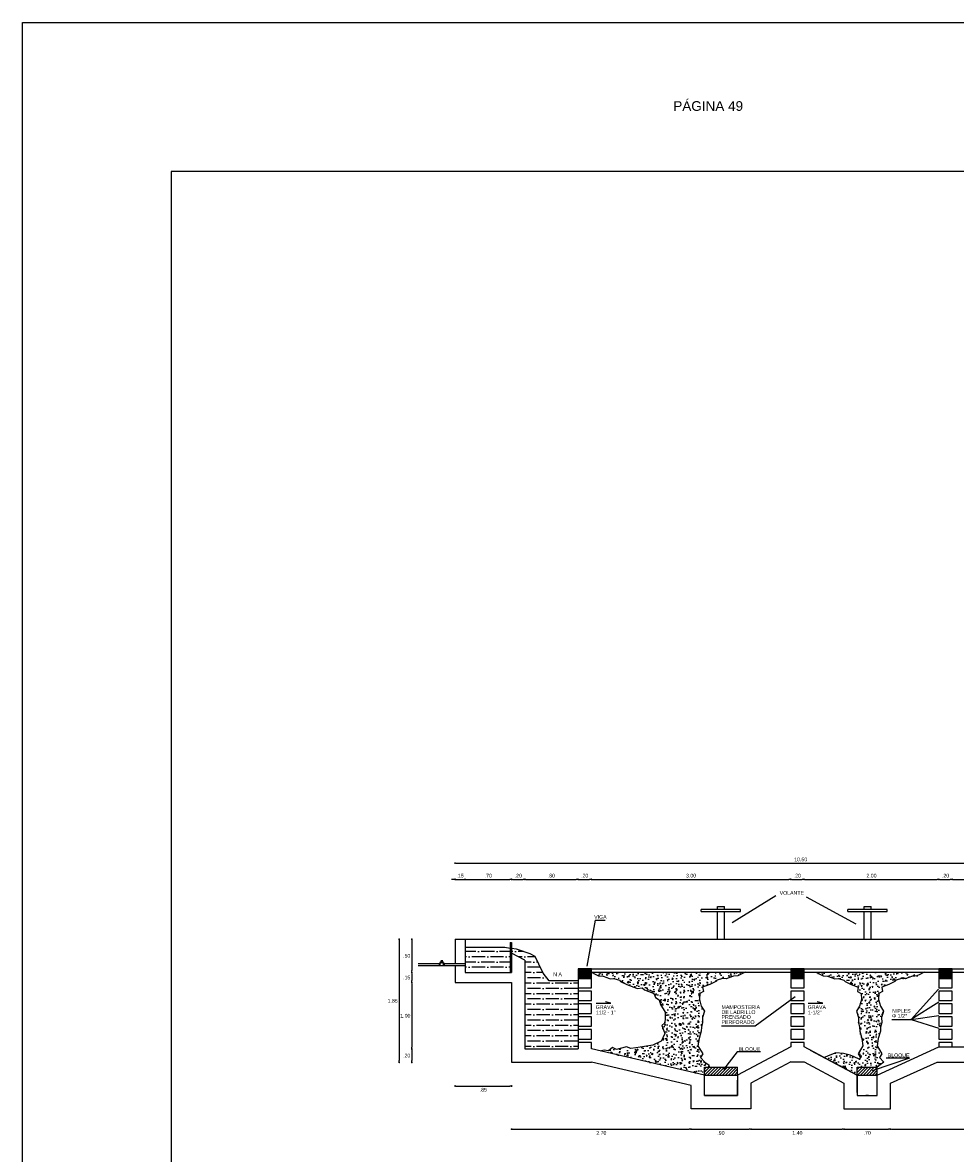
# Model space of a CAD drawing. Header units: metres. Extents: x 1959 to 4131, y 3282 to 4313.
# Tile 2 of 256: x 1959 to 1971, y 4295 to 4310. Entities that reach past the tile are written whole.
import ezdxf

# ---------------------------------------------------------------- set-up
doc = ezdxf.new("R2010")
doc.units = ezdxf.units.M
doc.layers.add('Dibujo', color=7, linetype='Continuous')
doc.styles.get("Standard").update_dxf_attribs({"font": 'arial.ttf'})
doc.dimstyles.new('gestion', dxfattribs={"dimscale": 0, "dimtxt": 0.025, "dimasz": 0.025, "dimexe": 0.02, "dimexo": 0.07, "dimgap": 0.01, "dimtad": 2, "dimtih": 1, "dimtoh": 1, "dimzin": 0, "dimdsep": 46, "dimtxsty": 'Standard', "dimblk": 'DOT', "dimcen": 0, "dimse1": 1, "dimse2": 1, "dimadec": 0, "dimazin": 0, "dimtm": 1e-09, "dimtfac": 1, "dimtix": 1, "dimtmove": 1, "dimatfit": 0, "dimldrblk": 'DOTSMALL', "dimfxl": 1, "dimtolj": 1, "dimtzin": 0, "dimarcsym": 2})
pattern_1 = [(180, (-2762.75587, -907.0028), (-0.1241906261, -0.07096607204), [0.1774151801, -0.035483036, 0, -0.035483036])]
pattern_2 = [(50, (-2762.75587, -907.0028), (0.1465957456, -0.0128254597), [0.0153286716, -0.1686153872]), (355, (-2762.75587, -907.0028), (-0.0283587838, 0.1537347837), [0.0122629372, -0.1348927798]), (100.4514447, (-2762.74365, -907.00387), (0.1182369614, 0.1409093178), [0.0130273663, -0.143301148]), (46.1842, (-2762.75587, -906.96193), (0.2181250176, -0.0338295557), [0.022993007, -0.252923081]), (96.6355576, (-2762.7377, -906.96475), (0.1910283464, 0.199092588), [0.0195410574, -0.214951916]), (351.184151, (-2762.75587, -906.96193), (0.1910283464, 0.199092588), [0.0183943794, -0.202338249]), (21, (-2762.73543, -906.97215), (0.1219972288, -0.0822881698), [0.0153286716, -0.1686153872]), (326, (-2762.73543, -906.97215), (0.049729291, 0.148207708), [0.0122629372, -0.1348923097]), (71.451445, (-2762.72526, -906.979), (0.1717265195, 0.065919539), [0.0130273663, -0.143300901]), (37.5, (-2762.75587, -907.002803), (0.00248525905, 0.06803760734), [0, -0.1332572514, 0, -0.1369361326, 0, -0.1354032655]), (7.5, (-2762.75587, -907.0028), (0.0537667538, 0.0806107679), [0, -0.0780740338, 0, -0.1301915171, 0, -0.0516065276]), (327.5, (-2762.801445, -907.002803), (0.1091036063, -0.00460966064), [0, -0.0510955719, 0, -0.1594181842, 0, -0.2115356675]), (317.5, (-2762.82188, -907.0028), (0.1191928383, 0.0204595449), [0, -0.0664242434, 0, -0.1058700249, 0, -0.1502209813])]
pattern_3 = [(45, (-2762.755868, -907.002803), (-0.010036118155, 0.010036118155), [])]

# ---------------------------------------------------------------- blocks, each defined once
blk = doc.blocks.new('_Dot')
at = {"color": 0, "linetype": 'ByBlock', "lineweight": -2}
blk.add_line((-0.5, 0), (-1, 0), dxfattribs=at)
at = {"color": 0, "linetype": 'ByBlock', "const_width": 0.5}
blk.add_lwpolyline([(-0.25, 0, 1), (0.25, 0, 1)], format="xyb", close=True, dxfattribs=at)
blk = doc.blocks.new('*D518')
at = {"color": 0, "lineweight": -2, "transparency": 16777216}
blk.add_line((1963.777, 4297.859), (1963.777, 4296.255), dxfattribs=at)
at = {"layer": 'Defpoints', "color": 0, "transparency": 16777216}
for p in [(1964.529, 4297.884), (1963.777, 4296.23), (1965.289, 4296.23)]:
    blk.add_point(p, dxfattribs=at)
at = {"color": 0, "lineweight": -2, "transparency": 16777216, "xscale": 0.025, "yscale": 0.025, "zscale": 0.025}
for p, rotation in [((1963.777, 4297.884), 90), ((1963.777, 4296.23), 270)]:
    blk.add_blockref('_Dot', p, dxfattribs=dict(at, rotation=rotation))
at = {"color": 0, "transparency": 16777216, "insert": (1963.689, 4297.057), "char_height": 0.05, "attachment_point": 5}
blk.add_mtext('\\A1;1.85', dxfattribs=at)
blk = doc.blocks.new('_DotSmall')
at = {"color": 0, "linetype": 'ByBlock', "const_width": 0.5}
blk.add_lwpolyline([(-0.0625, 0, 1), (0.0625, 0, 1)], format="xyb", close=True, dxfattribs=at)
blk = doc.blocks.new('*D369')
at = {"color": 0, "lineweight": -2, "transparency": 16777216}
for p, q in [((1964.504, 4298.689), (1964.479, 4298.689)), ((1964.529, 4298.689), (1964.663, 4298.689)), ((1964.688, 4298.689), (1964.713, 4298.689))]:
    blk.add_line(p, q, dxfattribs=at)
at = {"layer": 'Defpoints', "color": 0, "transparency": 16777216}
for p in [(1964.663, 4298.689), (1964.529, 4297.71), (1964.663, 4297.71)]:
    blk.add_point(p, dxfattribs=at)
at = {"color": 0, "lineweight": -2, "transparency": 16777216, "xscale": 0.025, "yscale": 0.025, "zscale": 0.025}
blk.add_blockref('_Dot', (1964.529, 4298.689), dxfattribs=at)
at = {"color": 0, "lineweight": -2, "transparency": 16777216, "xscale": 0.025, "yscale": 0.025, "zscale": 0.025, "rotation": 180}
blk.add_blockref('_Dot', (1964.663, 4298.689), dxfattribs=at)
at = {"color": 0, "transparency": 16777216, "insert": (1964.596, 4298.739), "char_height": 0.05, "attachment_point": 5}
blk.add_mtext('\\A1;.15', dxfattribs=at)
blk = doc.blocks.new('*D370')
at = {"color": 0, "lineweight": -2, "transparency": 16777216}
blk.add_line((1964.688, 4298.689), (1965.264, 4298.689), dxfattribs=at)
at = {"layer": 'Defpoints', "color": 0, "transparency": 16777216}
for p in [(1965.289, 4298.689), (1964.663, 4297.71), (1965.289, 4297.523)]:
    blk.add_point(p, dxfattribs=at)
at = {"color": 0, "lineweight": -2, "transparency": 16777216, "xscale": 0.025, "yscale": 0.025, "zscale": 0.025, "rotation": 180}
blk.add_blockref('_Dot', (1964.663, 4298.689), dxfattribs=at)
at = {"color": 0, "lineweight": -2, "transparency": 16777216, "xscale": 0.025, "yscale": 0.025, "zscale": 0.025}
blk.add_blockref('_Dot', (1965.289, 4298.689), dxfattribs=at)
at = {"color": 0, "transparency": 16777216, "insert": (1964.976, 4298.739), "char_height": 0.05, "attachment_point": 5}
blk.add_mtext('\\A1;.70', dxfattribs=at)
blk = doc.blocks.new('*D371')
at = {"color": 0, "lineweight": -2, "transparency": 16777216}
blk.add_line((1965.314, 4298.689), (1965.443, 4298.689), dxfattribs=at)
at = {"layer": 'Defpoints', "color": 0, "transparency": 16777216}
for p in [(1965.468, 4298.689), (1965.289, 4297.523), (1965.468, 4297.429)]:
    blk.add_point(p, dxfattribs=at)
at = {"color": 0, "lineweight": -2, "transparency": 16777216, "xscale": 0.025, "yscale": 0.025, "zscale": 0.025, "rotation": 180}
blk.add_blockref('_Dot', (1965.289, 4298.689), dxfattribs=at)
at = {"color": 0, "lineweight": -2, "transparency": 16777216, "xscale": 0.025, "yscale": 0.025, "zscale": 0.025}
blk.add_blockref('_Dot', (1965.468, 4298.689), dxfattribs=at)
at = {"color": 0, "transparency": 16777216, "insert": (1965.378, 4298.739), "char_height": 0.05, "attachment_point": 5}
blk.add_mtext('\\A1;.20', dxfattribs=at)
blk = doc.blocks.new('*D372')
at = {"color": 0, "lineweight": -2, "transparency": 16777216}
blk.add_line((1965.493, 4298.689), (1966.158, 4298.689), dxfattribs=at)
at = {"layer": 'Defpoints', "color": 0, "transparency": 16777216}
for p in [(1966.183, 4298.689), (1965.468, 4297.429), (1966.183, 4297.311)]:
    blk.add_point(p, dxfattribs=at)
at = {"color": 0, "lineweight": -2, "transparency": 16777216, "xscale": 0.025, "yscale": 0.025, "zscale": 0.025, "rotation": 180}
blk.add_blockref('_Dot', (1965.468, 4298.689), dxfattribs=at)
at = {"color": 0, "lineweight": -2, "transparency": 16777216, "xscale": 0.025, "yscale": 0.025, "zscale": 0.025}
blk.add_blockref('_Dot', (1966.183, 4298.689), dxfattribs=at)
at = {"color": 0, "transparency": 16777216, "insert": (1965.825, 4298.739), "char_height": 0.05, "attachment_point": 5}
blk.add_mtext('\\A1;.80', dxfattribs=at)
blk = doc.blocks.new('*D373')
at = {"color": 0, "lineweight": -2, "transparency": 16777216}
blk.add_line((1966.208, 4298.689), (1966.337, 4298.689), dxfattribs=at)
at = {"layer": 'Defpoints', "color": 0, "transparency": 16777216}
for p in [(1966.362, 4298.689), (1966.183, 4297.311), (1966.362, 4297.311)]:
    blk.add_point(p, dxfattribs=at)
at = {"color": 0, "lineweight": -2, "transparency": 16777216, "xscale": 0.025, "yscale": 0.025, "zscale": 0.025, "rotation": 180}
blk.add_blockref('_Dot', (1966.183, 4298.689), dxfattribs=at)
at = {"color": 0, "lineweight": -2, "transparency": 16777216, "xscale": 0.025, "yscale": 0.025, "zscale": 0.025}
blk.add_blockref('_Dot', (1966.362, 4298.689), dxfattribs=at)
at = {"color": 0, "transparency": 16777216, "insert": (1966.272, 4298.739), "char_height": 0.05, "attachment_point": 5}
blk.add_mtext('\\A1;.20', dxfattribs=at)
blk = doc.blocks.new('*D374')
at = {"color": 0, "lineweight": -2, "transparency": 16777216}
blk.add_line((1966.387, 4298.689), (1969.019, 4298.689), dxfattribs=at)
at = {"layer": 'Defpoints', "color": 0, "transparency": 16777216}
for p in [(1969.044, 4298.689), (1966.362, 4297.311), (1969.044, 4297.311)]:
    blk.add_point(p, dxfattribs=at)
at = {"color": 0, "lineweight": -2, "transparency": 16777216, "xscale": 0.025, "yscale": 0.025, "zscale": 0.025, "rotation": 180}
blk.add_blockref('_Dot', (1966.362, 4298.689), dxfattribs=at)
at = {"color": 0, "lineweight": -2, "transparency": 16777216, "xscale": 0.025, "yscale": 0.025, "zscale": 0.025}
blk.add_blockref('_Dot', (1969.044, 4298.689), dxfattribs=at)
at = {"color": 0, "transparency": 16777216, "insert": (1967.703, 4298.739), "char_height": 0.05, "attachment_point": 5}
blk.add_mtext('\\A1;3.00', dxfattribs=at)
blk = doc.blocks.new('*D375')
at = {"color": 0, "lineweight": -2, "transparency": 16777216}
blk.add_line((1969.069, 4298.689), (1969.198, 4298.689), dxfattribs=at)
at = {"layer": 'Defpoints', "color": 0, "transparency": 16777216}
for p in [(1969.223, 4298.689), (1969.044, 4297.311), (1969.223, 4297.311)]:
    blk.add_point(p, dxfattribs=at)
at = {"color": 0, "lineweight": -2, "transparency": 16777216, "xscale": 0.025, "yscale": 0.025, "zscale": 0.025, "rotation": 180}
blk.add_blockref('_Dot', (1969.044, 4298.689), dxfattribs=at)
at = {"color": 0, "lineweight": -2, "transparency": 16777216, "xscale": 0.025, "yscale": 0.025, "zscale": 0.025}
blk.add_blockref('_Dot', (1969.223, 4298.689), dxfattribs=at)
at = {"color": 0, "transparency": 16777216, "insert": (1969.133, 4298.739), "char_height": 0.05, "attachment_point": 5}
blk.add_mtext('\\A1;.20', dxfattribs=at)
blk = doc.blocks.new('*D376')
at = {"color": 0, "lineweight": -2, "transparency": 16777216}
blk.add_line((1969.248, 4298.689), (1971.011, 4298.689), dxfattribs=at)
at = {"layer": 'Defpoints', "color": 0, "transparency": 16777216}
for p in [(1971.036, 4298.689), (1969.223, 4297.311), (1971.036, 4297.311)]:
    blk.add_point(p, dxfattribs=at)
at = {"color": 0, "lineweight": -2, "transparency": 16777216, "xscale": 0.025, "yscale": 0.025, "zscale": 0.025, "rotation": 180}
blk.add_blockref('_Dot', (1969.223, 4298.689), dxfattribs=at)
at = {"color": 0, "lineweight": -2, "transparency": 16777216, "xscale": 0.025, "yscale": 0.025, "zscale": 0.025}
blk.add_blockref('_Dot', (1971.036, 4298.689), dxfattribs=at)
at = {"color": 0, "transparency": 16777216, "insert": (1970.13, 4298.739), "char_height": 0.05, "attachment_point": 5}
blk.add_mtext('\\A1;2.00', dxfattribs=at)
blk = doc.blocks.new('*D377')
at = {"color": 0, "lineweight": -2, "transparency": 16777216}
blk.add_line((1971.061, 4298.689), (1971.19, 4298.689), dxfattribs=at)
at = {"layer": 'Defpoints', "color": 0, "transparency": 16777216}
for p in [(1971.215, 4298.689), (1971.036, 4297.311), (1971.215, 4297.311)]:
    blk.add_point(p, dxfattribs=at)
at = {"color": 0, "lineweight": -2, "transparency": 16777216, "xscale": 0.025, "yscale": 0.025, "zscale": 0.025, "rotation": 180}
blk.add_blockref('_Dot', (1971.036, 4298.689), dxfattribs=at)
at = {"color": 0, "lineweight": -2, "transparency": 16777216, "xscale": 0.025, "yscale": 0.025, "zscale": 0.025}
blk.add_blockref('_Dot', (1971.215, 4298.689), dxfattribs=at)
at = {"color": 0, "transparency": 16777216, "insert": (1971.126, 4298.739), "char_height": 0.05, "attachment_point": 5}
blk.add_mtext('\\A1;.20', dxfattribs=at)
blk = doc.blocks.new('*D378')
at = {"color": 0, "lineweight": -2, "transparency": 16777216}
blk.add_line((1971.24, 4298.689), (1972.059, 4298.689), dxfattribs=at)
at = {"layer": 'Defpoints', "color": 0, "transparency": 16777216}
for p in [(1972.084, 4298.689), (1971.215, 4297.311), (1972.084, 4297.311)]:
    blk.add_point(p, dxfattribs=at)
at = {"color": 0, "lineweight": -2, "transparency": 16777216, "xscale": 0.025, "yscale": 0.025, "zscale": 0.025, "rotation": 180}
blk.add_blockref('_Dot', (1971.215, 4298.689), dxfattribs=at)
at = {"color": 0, "lineweight": -2, "transparency": 16777216, "xscale": 0.025, "yscale": 0.025, "zscale": 0.025}
blk.add_blockref('_Dot', (1972.084, 4298.689), dxfattribs=at)
at = {"color": 0, "transparency": 16777216, "insert": (1971.649, 4298.739), "char_height": 0.05, "attachment_point": 5}
blk.add_mtext('\\A1;1.00', dxfattribs=at)
blk = doc.blocks.new('*D520')
at = {"color": 0, "lineweight": -2, "transparency": 16777216}
blk.add_line((1963.947, 4297.859), (1963.947, 4297.462), dxfattribs=at)
at = {"layer": 'Defpoints', "color": 0, "transparency": 16777216}
for p in [(1964.529, 4297.884), (1963.947, 4297.437), (1964.663, 4297.437)]:
    blk.add_point(p, dxfattribs=at)
at = {"color": 0, "lineweight": -2, "transparency": 16777216, "xscale": 0.025, "yscale": 0.025, "zscale": 0.025}
for p, rotation in [((1963.947, 4297.884), 90), ((1963.947, 4297.437), 270)]:
    blk.add_blockref('_Dot', p, dxfattribs=dict(at, rotation=rotation))
at = {"color": 0, "transparency": 16777216, "insert": (1963.878, 4297.661), "char_height": 0.05, "attachment_point": 5}
blk.add_mtext('\\A1;.50', dxfattribs=at)
blk = doc.blocks.new('*D521')
at = {"color": 0, "lineweight": -2, "transparency": 16777216}
blk.add_line((1963.947, 4297.412), (1963.947, 4297.328), dxfattribs=at)
at = {"layer": 'Defpoints', "color": 0, "transparency": 16777216}
for p in [(1964.663, 4297.437), (1963.947, 4297.303), (1964.529, 4297.303)]:
    blk.add_point(p, dxfattribs=at)
at = {"color": 0, "lineweight": -2, "transparency": 16777216, "xscale": 0.025, "yscale": 0.025, "zscale": 0.025}
for p, rotation in [((1963.947, 4297.437), 90), ((1963.947, 4297.303), 270)]:
    blk.add_blockref('_Dot', p, dxfattribs=dict(at, rotation=rotation))
at = {"color": 0, "transparency": 16777216, "insert": (1963.878, 4297.37), "char_height": 0.05, "attachment_point": 5}
blk.add_mtext('\\A1;.15', dxfattribs=at)
blk = doc.blocks.new('*D522')
at = {"color": 0, "lineweight": -2, "transparency": 16777216}
blk.add_line((1963.947, 4297.278), (1963.947, 4296.434), dxfattribs=at)
at = {"layer": 'Defpoints', "color": 0, "transparency": 16777216}
for p in [(1964.529, 4297.303), (1963.947, 4296.409), (1965.468, 4296.409)]:
    blk.add_point(p, dxfattribs=at)
at = {"color": 0, "lineweight": -2, "transparency": 16777216, "xscale": 0.025, "yscale": 0.025, "zscale": 0.025}
for p, rotation in [((1963.947, 4297.303), 90), ((1963.947, 4296.409), 270)]:
    blk.add_blockref('_Dot', p, dxfattribs=dict(at, rotation=rotation))
at = {"color": 0, "transparency": 16777216, "insert": (1963.86, 4296.856), "char_height": 0.05, "attachment_point": 5}
blk.add_mtext('\\A1;1.00', dxfattribs=at)
blk = doc.blocks.new('*D523')
at = {"color": 0, "lineweight": -2, "transparency": 16777216}
blk.add_line((1963.947, 4296.384), (1963.947, 4296.255), dxfattribs=at)
at = {"layer": 'Defpoints', "color": 0, "transparency": 16777216}
for p in [(1965.468, 4296.409), (1963.947, 4296.23), (1965.289, 4296.23)]:
    blk.add_point(p, dxfattribs=at)
at = {"color": 0, "lineweight": -2, "transparency": 16777216, "xscale": 0.025, "yscale": 0.025, "zscale": 0.025}
for p, rotation in [((1963.947, 4296.409), 90), ((1963.947, 4296.23), 270)]:
    blk.add_blockref('_Dot', p, dxfattribs=dict(at, rotation=rotation))
at = {"color": 0, "transparency": 16777216, "insert": (1963.878, 4296.32), "char_height": 0.05, "attachment_point": 5}
blk.add_mtext('\\A1;.20', dxfattribs=at)
blk = doc.blocks.new('*D524')
at = {"color": 0, "lineweight": -2, "transparency": 16777216}
blk.add_line((1964.554, 4295.911), (1965.264, 4295.911), dxfattribs=at)
at = {"layer": 'Defpoints', "color": 0, "transparency": 16777216}
for p in [(1964.529, 4297.303), (1965.289, 4296.23), (1965.289, 4295.911)]:
    blk.add_point(p, dxfattribs=at)
at = {"color": 0, "lineweight": -2, "transparency": 16777216, "xscale": 0.025, "yscale": 0.025, "zscale": 0.025, "rotation": 180}
blk.add_blockref('_Dot', (1964.529, 4295.911), dxfattribs=at)
at = {"color": 0, "lineweight": -2, "transparency": 16777216, "xscale": 0.025, "yscale": 0.025, "zscale": 0.025}
blk.add_blockref('_Dot', (1965.289, 4295.911), dxfattribs=at)
at = {"color": 0, "transparency": 16777216, "insert": (1964.909, 4295.861), "char_height": 0.05, "attachment_point": 5}
blk.add_mtext('\\A1;.85', dxfattribs=at)
blk = doc.blocks.new('*D384')
at = {"color": 0, "lineweight": -2, "transparency": 16777216}
blk.add_line((1965.314, 4295.331), (1967.678, 4295.331), dxfattribs=at)
at = {"layer": 'Defpoints', "color": 0, "transparency": 16777216}
for p in [(1965.289, 4296.395), (1967.703, 4295.769), (1967.703, 4295.331)]:
    blk.add_point(p, dxfattribs=at)
at = {"color": 0, "lineweight": -2, "transparency": 16777216, "xscale": 0.025, "yscale": 0.025, "zscale": 0.025, "rotation": 180}
blk.add_blockref('_Dot', (1965.289, 4295.331), dxfattribs=at)
at = {"color": 0, "lineweight": -2, "transparency": 16777216, "xscale": 0.025, "yscale": 0.025, "zscale": 0.025}
blk.add_blockref('_Dot', (1967.703, 4295.331), dxfattribs=at)
at = {"color": 0, "transparency": 16777216, "insert": (1966.496, 4295.28), "char_height": 0.05, "attachment_point": 5}
blk.add_mtext('\\A1;2.70', dxfattribs=at)
blk = doc.blocks.new('*D385')
at = {"color": 0, "lineweight": -2, "transparency": 16777216}
blk.add_line((1967.728, 4295.331), (1968.483, 4295.331), dxfattribs=at)
at = {"layer": 'Defpoints', "color": 0, "transparency": 16777216}
for p in [(1967.703, 4295.769), (1968.508, 4295.769), (1968.508, 4295.331)]:
    blk.add_point(p, dxfattribs=at)
at = {"color": 0, "lineweight": -2, "transparency": 16777216, "xscale": 0.025, "yscale": 0.025, "zscale": 0.025, "rotation": 180}
blk.add_blockref('_Dot', (1967.703, 4295.331), dxfattribs=at)
at = {"color": 0, "lineweight": -2, "transparency": 16777216, "xscale": 0.025, "yscale": 0.025, "zscale": 0.025}
blk.add_blockref('_Dot', (1968.508, 4295.331), dxfattribs=at)
at = {"color": 0, "transparency": 16777216, "insert": (1968.105, 4295.28), "char_height": 0.05, "attachment_point": 5}
blk.add_mtext('\\A1;.90', dxfattribs=at)
blk = doc.blocks.new('*D386')
at = {"color": 0, "lineweight": -2, "transparency": 16777216}
blk.add_line((1968.533, 4295.331), (1969.734, 4295.331), dxfattribs=at)
at = {"layer": 'Defpoints', "color": 0, "transparency": 16777216}
for p in [(1968.508, 4295.769), (1969.759, 4295.769), (1969.759, 4295.331)]:
    blk.add_point(p, dxfattribs=at)
at = {"color": 0, "lineweight": -2, "transparency": 16777216, "xscale": 0.025, "yscale": 0.025, "zscale": 0.025, "rotation": 180}
blk.add_blockref('_Dot', (1968.508, 4295.331), dxfattribs=at)
at = {"color": 0, "lineweight": -2, "transparency": 16777216, "xscale": 0.025, "yscale": 0.025, "zscale": 0.025}
blk.add_blockref('_Dot', (1969.759, 4295.331), dxfattribs=at)
at = {"color": 0, "transparency": 16777216, "insert": (1969.133, 4295.28), "char_height": 0.05, "attachment_point": 5}
blk.add_mtext('\\A1;1.40', dxfattribs=at)
blk = doc.blocks.new('*D387')
at = {"color": 0, "lineweight": -2, "transparency": 16777216}
blk.add_line((1969.784, 4295.331), (1970.36, 4295.331), dxfattribs=at)
at = {"layer": 'Defpoints', "color": 0, "transparency": 16777216}
for p in [(1969.759, 4295.769), (1970.385, 4295.769), (1970.385, 4295.331)]:
    blk.add_point(p, dxfattribs=at)
at = {"color": 0, "lineweight": -2, "transparency": 16777216, "xscale": 0.025, "yscale": 0.025, "zscale": 0.025, "rotation": 180}
blk.add_blockref('_Dot', (1969.759, 4295.331), dxfattribs=at)
at = {"color": 0, "lineweight": -2, "transparency": 16777216, "xscale": 0.025, "yscale": 0.025, "zscale": 0.025}
blk.add_blockref('_Dot', (1970.385, 4295.331), dxfattribs=at)
at = {"color": 0, "transparency": 16777216, "insert": (1970.072, 4295.28), "char_height": 0.05, "attachment_point": 5}
blk.add_mtext('\\A1;.70', dxfattribs=at)
blk = doc.blocks.new('*D388')
at = {"color": 0, "lineweight": -2, "transparency": 16777216}
blk.add_line((1970.41, 4295.331), (1973.042, 4295.331), dxfattribs=at)
at = {"layer": 'Defpoints', "color": 0, "transparency": 16777216}
for p in [(1973.067, 4296.395), (1970.385, 4295.769), (1973.067, 4295.331)]:
    blk.add_point(p, dxfattribs=at)
at = {"color": 0, "lineweight": -2, "transparency": 16777216, "xscale": 0.025, "yscale": 0.025, "zscale": 0.025, "rotation": 180}
blk.add_blockref('_Dot', (1970.385, 4295.331), dxfattribs=at)
at = {"color": 0, "lineweight": -2, "transparency": 16777216, "xscale": 0.025, "yscale": 0.025, "zscale": 0.025}
blk.add_blockref('_Dot', (1973.067, 4295.331), dxfattribs=at)
at = {"color": 0, "transparency": 16777216, "insert": (1971.726, 4295.28), "char_height": 0.05, "attachment_point": 5}
blk.add_mtext('\\A1;3.00', dxfattribs=at)
blk = doc.blocks.new('*D390')
at = {"color": 0, "lineweight": -2, "transparency": 16777216}
blk.add_line((1964.554, 4298.907), (1973.802, 4298.907), dxfattribs=at)
at = {"layer": 'Defpoints', "color": 0, "transparency": 16777216}
for p in [(1973.827, 4298.907), (1964.529, 4297.71), (1973.827, 4297.71)]:
    blk.add_point(p, dxfattribs=at)
at = {"color": 0, "lineweight": -2, "transparency": 16777216, "xscale": 0.025, "yscale": 0.025, "zscale": 0.025, "rotation": 180}
blk.add_blockref('_Dot', (1964.529, 4298.907), dxfattribs=at)
at = {"color": 0, "lineweight": -2, "transparency": 16777216, "xscale": 0.025, "yscale": 0.025, "zscale": 0.025}
blk.add_blockref('_Dot', (1973.827, 4298.907), dxfattribs=at)
at = {"color": 0, "transparency": 16777216, "insert": (1969.178, 4298.957), "char_height": 0.05, "attachment_point": 5}
blk.add_mtext('\\A1;10.50', dxfattribs=at)

msp = doc.modelspace()

# ---------------------------------------------------------------- hatches: boundary and pattern name
at = {"transparency": 33554641}
h = msp.add_hatch(dxfattribs=at)
h.set_pattern_fill('ANSI36', color=256, scale=0.022352, angle=135)
h.set_pattern_definition(pattern_1)
h.paths.add_polyline_path([(1964.663, 4297.772), (1964.663, 4297.437), (1965.271, 4297.437), (1965.271, 4297.762), (1965.2, 4297.772)])
h = msp.add_hatch(dxfattribs=at)
h.set_pattern_fill('ANSI36', color=256, scale=0.022352, angle=135)
h.set_pattern_definition(pattern_1)
h.paths.add_polyline_path([(1965.468, 4296.409), (1966.183, 4296.409), (1966.183, 4297.327), (1965.871, 4297.327), (1965.795, 4297.327), (1965.712, 4297.427), (1965.654, 4297.549), (1965.606, 4297.652), (1965.54, 4297.689), (1965.356, 4297.751), (1965.289, 4297.76), (1965.289, 4297.698), (1965.468, 4297.603), (1965.468, 4297.437)])
h = msp.add_hatch()
h.set_pattern_fill('ANSI31', color=256, scale=44.703038, angle=135)
h.set_pattern_definition([(180, (-2556.87, -819.41), (-5e-14, -141.932), [])])
h.paths.add_polyline_path([(1964.352, 4297.593), (1964.348, 4297.593), (1964.348, 4297.582), (1964.352, 4297.582)])
h.paths.add_polyline_path([(1964.352, 4297.596), (1964.348, 4297.596), (1964.348, 4297.595), (1964.352, 4297.595)])
at = {"transparency": 33554661}
h = msp.add_hatch(dxfattribs=at)
h.set_pattern_fill('ANSI31', color=256, scale=0.00447)
h.set_pattern_definition(pattern_3)
h.paths.add_polyline_path([(1966.183, 4297.358), (1966.362, 4297.358), (1966.362, 4297.486), (1966.183, 4297.486)])
at = {"transparency": 33554607}
h = msp.add_hatch(dxfattribs=at)
h.set_pattern_fill('AR-CONC', color=256, scale=0.000804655)
h.set_pattern_definition(pattern_2)
h.paths.add_polyline_path([(1967.354, 4296.905), (1967.354, 4296.822), (1967.352, 4296.762), (1967.308, 4296.724), (1967.352, 4296.616), (1967.322, 4296.557), (1967.3, 4296.514), (1967.187, 4296.46), (1967.076, 4296.443), (1966.958, 4296.426), (1966.891, 4296.416), (1966.835, 4296.437), (1966.751, 4296.417), (1966.698, 4296.404), (1966.645, 4296.431), (1966.593, 4296.385), (1966.535, 4296.392), (1966.482, 4296.381), (1967.882, 4296.059), (1967.882, 4296.164), (1967.945, 4296.164), (1967.943, 4296.196), (1967.888, 4296.231), (1967.828, 4296.294), (1967.86, 4296.342), (1967.796, 4296.451), (1967.811, 4296.548), (1967.84, 4296.647), (1967.843, 4296.704), (1967.858, 4296.764), (1967.855, 4296.834), (1967.884, 4296.917), (1967.841, 4296.986), (1967.815, 4297.072), (1967.82, 4297.153), (1967.87, 4297.184), (1967.859, 4297.24), (1967.954, 4297.278), (1968.036, 4297.318), (1968.052, 4297.332), (1968.126, 4297.355), (1968.176, 4297.354), (1968.224, 4297.371), (1968.273, 4297.388), (1968.332, 4297.391), (1968.37, 4297.411), (1968.43, 4297.441), (1966.362, 4297.441), (1966.422, 4297.411), (1966.46, 4297.391), (1966.519, 4297.388), (1966.568, 4297.371), (1966.616, 4297.354), (1966.666, 4297.355), (1966.74, 4297.332), (1966.756, 4297.318), (1966.838, 4297.278), (1966.933, 4297.24), (1966.978, 4297.222), (1967.044, 4297.232), (1967.078, 4297.203), (1967.123, 4297.186), (1967.17, 4297.169), (1967.204, 4297.156), (1967.223, 4297.099), (1967.276, 4297.068), (1967.292, 4297.008)])
at = {"transparency": 33554661}
h = msp.add_hatch(dxfattribs=at)
h.set_pattern_fill('ANSI31', color=256, scale=0.00447)
h.set_pattern_definition(pattern_3)
h.paths.add_polyline_path([(1969.223, 4297.358), (1969.223, 4297.486), (1969.044, 4297.486), (1969.044, 4297.358)])
h.paths.add_polyline_path([(1971.036, 4297.486), (1971.036, 4297.358), (1971.215, 4297.358), (1971.215, 4297.486)])
at = {"transparency": 33554607}
h = msp.add_hatch(dxfattribs=at)
h.set_pattern_fill('AR-CONC', color=256, scale=0.000804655)
h.set_pattern_definition(pattern_2)
h.paths.add_polyline_path([(1970.264, 4296.834), (1970.293, 4296.917), (1970.25, 4296.986), (1970.224, 4297.072), (1970.229, 4297.153), (1970.279, 4297.184), (1970.268, 4297.24), (1970.363, 4297.278), (1970.445, 4297.318), (1970.461, 4297.332), (1970.535, 4297.355), (1970.585, 4297.354), (1970.633, 4297.371), (1970.682, 4297.388), (1970.741, 4297.391), (1970.779, 4297.411), (1970.839, 4297.441), (1969.381, 4297.441), (1969.479, 4297.391), (1969.539, 4297.388), (1969.587, 4297.371), (1969.636, 4297.354), (1969.685, 4297.355), (1969.76, 4297.332), (1969.775, 4297.318), (1969.857, 4297.278), (1969.952, 4297.24), (1969.941, 4297.184), (1969.991, 4297.153), (1969.996, 4297.072), (1969.97, 4296.986), (1969.927, 4296.917), (1969.956, 4296.834), (1969.953, 4296.764), (1969.968, 4296.704), (1969.972, 4296.647), (1970, 4296.548), (1970.015, 4296.451), (1969.951, 4296.342), (1969.983, 4296.294), (1969.962, 4296.274), (1969.896, 4296.303), (1969.844, 4296.327), (1969.754, 4296.347), (1969.648, 4296.358), (1969.547, 4296.315), (1969.496, 4296.293), (1969.938, 4296.059), (1969.938, 4296.164), (1970.206, 4296.164), (1970.247, 4296.196), (1970.297, 4296.231), (1970.237, 4296.294), (1970.269, 4296.342), (1970.205, 4296.451), (1970.22, 4296.548), (1970.249, 4296.647), (1970.252, 4296.704), (1970.267, 4296.764)])
at = {"transparency": 33554651}
h = msp.add_hatch(dxfattribs=at)
h.set_pattern_fill('ANSI31', color=256, scale=0.008941)
h.set_pattern_definition([(45, (-2762.755868, -907.002803), (-0.02007223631, 0.02007223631), [])])
h.paths.add_polyline_path([(1967.882, 4296.164), (1967.882, 4296.059), (1968.329, 4296.059), (1968.329, 4296.164)])
h = msp.add_hatch(dxfattribs=at)
h.set_pattern_fill('ANSI31', color=256, scale=0.008941)
h.set_pattern_definition([(45, (-2760.699528, -907.002803), (-0.02007223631, 0.02007223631), [])])
h.paths.add_polyline_path([(1970.206, 4296.164), (1969.938, 4296.164), (1969.938, 4296.059), (1970.206, 4296.059)])

# ---------------------------------------------------------------- linework, layer by layer
for p, q in [((1968.844, 4298.466), (1968.255, 4298.104)), ((1969.252, 4298.456), (1969.917, 4298.09)), ((1968.37, 4298.286), (1967.841, 4298.286)), ((1967.841, 4298.258), (1967.841, 4298.286)), ((1967.841, 4298.258), (1968.37, 4298.258)), ((1968.059, 4298.286), (1968.059, 4298.326)), ((1968.059, 4298.326), (1968.152, 4298.326)), ((1968.059, 4297.884), (1968.059, 4298.258)), ((1968.152, 4298.286), (1968.152, 4298.326)), ((1968.152, 4297.884), (1968.152, 4298.258)), ((1968.37, 4298.258), (1968.37, 4298.286)), ((1970.342, 4298.286), (1969.813, 4298.286)), ((1969.813, 4298.258), (1969.813, 4298.286)), ((1969.813, 4298.258), (1970.342, 4298.258)), ((1970.031, 4298.286), (1970.031, 4298.326)), ((1970.031, 4298.326), (1970.124, 4298.326)), ((1970.031, 4297.884), (1970.031, 4298.258)), ((1970.124, 4298.286), (1970.124, 4298.326)), ((1970.124, 4297.884), (1970.124, 4298.258)), ((1970.342, 4298.258), (1970.342, 4298.286)), ((1966.412, 4298.141), (1966.3, 4297.524)), ((1966.412, 4298.141), (1966.549, 4298.141)), ((1964.529, 4297.884), (1964.529, 4297.558)), ((1964.529, 4297.884), (1972.978, 4297.884)), ((1964.663, 4297.884), (1964.663, 4297.437)), ((1965.271, 4297.839), (1965.271, 4297.437)), ((1965.271, 4297.839), (1965.289, 4297.839)), ((1965.289, 4297.839), (1965.289, 4297.437)), ((1965.2, 4297.772), (1964.663, 4297.772)), ((1965.271, 4297.762), (1965.2, 4297.772)), ((1965.356, 4297.751), (1965.289, 4297.76)), ((1965.468, 4297.603), (1965.289, 4297.698)), ((1965.54, 4297.689), (1965.356, 4297.751)), ((1965.606, 4297.652), (1965.54, 4297.689)), ((1965.654, 4297.549), (1965.606, 4297.652)), ((1964.033, 4297.558), (1964.319, 4297.558)), ((1964.033, 4297.53), (1964.319, 4297.53)), ((1964.319, 4297.526), (1964.319, 4297.562)), ((1964.327, 4297.562), (1964.319, 4297.562)), ((1964.327, 4297.526), (1964.319, 4297.526)), ((1964.327, 4297.526), (1964.327, 4297.562)), ((1964.327, 4297.562), (1964.327, 4297.559)), ((1964.327, 4297.559), (1964.334, 4297.559)), ((1964.373, 4297.528), (1964.327, 4297.528)), ((1964.332, 4297.573), (1964.332, 4297.582)), ((1964.368, 4297.582), (1964.332, 4297.582)), ((1964.332, 4297.573), (1964.368, 4297.573)), ((1964.334, 4297.573), (1964.334, 4297.559)), ((1964.366, 4297.595), (1964.335, 4297.595)), ((1964.335, 4297.593), (1964.335, 4297.595)), ((1964.335, 4297.593), (1964.366, 4297.593)), ((1964.348, 4297.595), (1964.348, 4297.596)), ((1964.348, 4297.596), (1964.352, 4297.596)), ((1964.348, 4297.582), (1964.348, 4297.593)), ((1964.352, 4297.595), (1964.352, 4297.596)), ((1964.352, 4297.582), (1964.352, 4297.593)), ((1964.366, 4297.593), (1964.366, 4297.595)), ((1964.366, 4297.573), (1964.366, 4297.559)), ((1964.373, 4297.559), (1964.366, 4297.559)), ((1964.368, 4297.573), (1964.368, 4297.582)), ((1964.373, 4297.526), (1964.373, 4297.562)), ((1964.382, 4297.562), (1964.373, 4297.562)), ((1964.382, 4297.526), (1964.373, 4297.526)), ((1964.382, 4297.526), (1964.382, 4297.562)), ((1964.382, 4297.558), (1964.663, 4297.558)), ((1964.382, 4297.557), (1964.382, 4297.53)), ((1964.382, 4297.53), (1964.663, 4297.53)), ((1964.529, 4297.53), (1964.529, 4297.303)), ((1965.468, 4297.603), (1965.468, 4297.437)), ((1965.712, 4297.427), (1965.654, 4297.549)), ((1964.663, 4297.437), (1965.289, 4297.437)), ((1965.468, 4297.437), (1965.468, 4296.409)), ((1965.795, 4297.327), (1965.712, 4297.427)), ((1966.362, 4297.486), (1972.084, 4297.486)), ((1966.362, 4297.441), (1969.044, 4297.441)), ((1966.362, 4297.441), (1966.422, 4297.411)), ((1966.422, 4297.411), (1966.46, 4297.391)), ((1966.46, 4297.391), (1966.519, 4297.388)), ((1966.519, 4297.388), (1966.568, 4297.371)), ((1966.568, 4297.371), (1966.616, 4297.354)), ((1966.616, 4297.354), (1966.666, 4297.355)), ((1966.666, 4297.355), (1966.74, 4297.332)), ((1968.126, 4297.355), (1968.052, 4297.332)), ((1968.176, 4297.354), (1968.126, 4297.355)), ((1968.224, 4297.371), (1968.176, 4297.354)), ((1968.273, 4297.388), (1968.224, 4297.371)), ((1968.332, 4297.391), (1968.273, 4297.388)), ((1968.37, 4297.411), (1968.332, 4297.391)), ((1968.43, 4297.441), (1968.37, 4297.411)), ((1969.223, 4297.441), (1971.036, 4297.441)), ((1969.381, 4297.441), (1969.479, 4297.391)), ((1969.479, 4297.391), (1969.539, 4297.388)), ((1969.539, 4297.388), (1969.587, 4297.371)), ((1969.587, 4297.371), (1969.636, 4297.354)), ((1969.636, 4297.354), (1969.685, 4297.355)), ((1969.685, 4297.355), (1969.76, 4297.332)), ((1970.535, 4297.355), (1970.461, 4297.332)), ((1970.585, 4297.354), (1970.535, 4297.355)), ((1970.633, 4297.371), (1970.585, 4297.354)), ((1970.682, 4297.388), (1970.633, 4297.371)), ((1970.741, 4297.391), (1970.682, 4297.388)), ((1970.779, 4297.411), (1970.741, 4297.391)), ((1970.839, 4297.441), (1970.779, 4297.411)), ((1971.215, 4297.441), (1972.084, 4297.441)), ((1964.529, 4297.303), (1965.289, 4297.303)), ((1965.289, 4297.303), (1965.289, 4296.23)), ((1965.871, 4297.327), (1965.795, 4297.327)), ((1966.183, 4297.327), (1965.871, 4297.327)), ((1966.183, 4297.327), (1966.183, 4296.409)), ((1966.74, 4297.332), (1966.756, 4297.318)), ((1966.756, 4297.318), (1966.838, 4297.278)), ((1966.838, 4297.278), (1966.933, 4297.24)), ((1966.933, 4297.24), (1966.978, 4297.222)), ((1966.978, 4297.222), (1967.044, 4297.232)), ((1967.044, 4297.232), (1967.078, 4297.203)), ((1967.078, 4297.203), (1967.123, 4297.186)), ((1967.954, 4297.278), (1967.859, 4297.24)), ((1967.859, 4297.24), (1967.87, 4297.184)), ((1968.036, 4297.318), (1967.954, 4297.278)), ((1968.052, 4297.332), (1968.036, 4297.318)), ((1969.76, 4297.332), (1969.775, 4297.318)), ((1969.775, 4297.318), (1969.857, 4297.278)), ((1969.857, 4297.278), (1969.952, 4297.24)), ((1969.952, 4297.24), (1969.941, 4297.184)), ((1970.363, 4297.278), (1970.268, 4297.24)), ((1970.268, 4297.24), (1970.279, 4297.184)), ((1970.445, 4297.318), (1970.363, 4297.278)), ((1970.461, 4297.332), (1970.445, 4297.318)), ((1970.663, 4296.806), (1971.033, 4297.212)), ((1966.625, 4297.025), (1966.55, 4297.045)), ((1967.123, 4297.186), (1967.17, 4297.169)), ((1967.17, 4297.169), (1967.204, 4297.156)), ((1967.204, 4297.156), (1967.223, 4297.099)), ((1967.223, 4297.099), (1967.276, 4297.068)), ((1967.276, 4297.068), (1967.292, 4297.008)), ((1967.82, 4297.153), (1967.815, 4297.072)), ((1967.815, 4297.072), (1967.841, 4296.986)), ((1967.87, 4297.184), (1967.82, 4297.153)), ((1968.566, 4296.719), (1969.101, 4297.114)), ((1969.476, 4297.025), (1969.401, 4297.045)), ((1969.941, 4297.184), (1969.991, 4297.153)), ((1969.996, 4297.072), (1969.97, 4296.986)), ((1969.991, 4297.153), (1969.996, 4297.072)), ((1970.229, 4297.153), (1970.224, 4297.072)), ((1970.224, 4297.072), (1970.25, 4296.986)), ((1970.279, 4297.184), (1970.229, 4297.153)), ((1971.037, 4297.038), (1970.663, 4296.806)), ((1966.428, 4297.025), (1966.625, 4297.025)), ((1967.292, 4297.008), (1967.354, 4296.905)), ((1967.354, 4296.905), (1967.354, 4296.822)), ((1967.841, 4296.986), (1967.884, 4296.917)), ((1967.884, 4296.917), (1967.855, 4296.834)), ((1969.279, 4297.025), (1969.476, 4297.025)), ((1969.97, 4296.986), (1969.927, 4296.917)), ((1969.927, 4296.917), (1969.956, 4296.834)), ((1970.25, 4296.986), (1970.293, 4296.917)), ((1970.293, 4296.917), (1970.264, 4296.834)), ((1967.352, 4296.762), (1967.308, 4296.724)), ((1967.354, 4296.822), (1967.352, 4296.762)), ((1967.858, 4296.764), (1967.843, 4296.704)), ((1967.855, 4296.834), (1967.858, 4296.764)), ((1969.956, 4296.834), (1969.953, 4296.764)), ((1969.953, 4296.764), (1969.968, 4296.704)), ((1970.267, 4296.764), (1970.252, 4296.704)), ((1970.264, 4296.834), (1970.267, 4296.764)), ((1970.403, 4296.806), (1970.663, 4296.806)), ((1970.663, 4296.806), (1971.037, 4296.861)), ((1970.663, 4296.806), (1971.036, 4296.689)), ((1967.308, 4296.724), (1967.352, 4296.616)), ((1967.352, 4296.616), (1967.322, 4296.557)), ((1967.84, 4296.647), (1967.811, 4296.548)), ((1967.843, 4296.704), (1967.84, 4296.647)), ((1968.111, 4296.719), (1968.566, 4296.719)), ((1969.968, 4296.704), (1969.972, 4296.647)), ((1969.972, 4296.647), (1970, 4296.548)), ((1970.249, 4296.647), (1970.22, 4296.548)), ((1970.252, 4296.704), (1970.249, 4296.647)), ((1966.645, 4296.431), (1966.593, 4296.385)), ((1966.698, 4296.404), (1966.645, 4296.431)), ((1966.835, 4296.437), (1966.751, 4296.417)), ((1966.891, 4296.416), (1966.835, 4296.437)), ((1967.076, 4296.443), (1966.958, 4296.426)), ((1967.187, 4296.46), (1967.076, 4296.443)), ((1967.3, 4296.514), (1967.187, 4296.46)), ((1967.322, 4296.557), (1967.3, 4296.514)), ((1967.811, 4296.548), (1967.796, 4296.451)), ((1967.796, 4296.451), (1967.86, 4296.342)), ((1970.015, 4296.451), (1969.951, 4296.342)), ((1970, 4296.548), (1970.015, 4296.451)), ((1970.22, 4296.548), (1970.205, 4296.451)), ((1970.205, 4296.451), (1970.269, 4296.342)), ((1965.468, 4296.409), (1966.183, 4296.409)), ((1967.882, 4296.059), (1966.362, 4296.409)), ((1966.535, 4296.392), (1966.482, 4296.381)), ((1966.593, 4296.385), (1966.535, 4296.392)), ((1966.751, 4296.417), (1966.698, 4296.404)), ((1966.958, 4296.426), (1966.891, 4296.416)), ((1967.86, 4296.342), (1967.828, 4296.294)), ((1967.828, 4296.294), (1967.888, 4296.231)), ((1968.322, 4296.371), (1968.139, 4296.134)), ((1968.635, 4296.371), (1968.322, 4296.371)), ((1969.547, 4296.315), (1969.496, 4296.293)), ((1969.648, 4296.358), (1969.547, 4296.315)), ((1969.754, 4296.347), (1969.648, 4296.358)), ((1969.844, 4296.327), (1969.754, 4296.347)), ((1969.896, 4296.303), (1969.844, 4296.327)), ((1969.962, 4296.274), (1969.896, 4296.303)), ((1969.951, 4296.342), (1969.983, 4296.294)), ((1969.983, 4296.294), (1969.962, 4296.274)), ((1970.642, 4296.286), (1970.141, 4296.117)), ((1970.269, 4296.342), (1970.237, 4296.294)), ((1970.237, 4296.294), (1970.297, 4296.231)), ((1970.642, 4296.286), (1970.329, 4296.286)), ((1965.289, 4296.23), (1966.362, 4296.23)), ((1967.882, 4296.164), (1968.329, 4296.164)), ((1967.882, 4296.059), (1967.882, 4296.164)), ((1967.888, 4296.231), (1967.943, 4296.196)), ((1967.943, 4296.196), (1967.945, 4296.164)), ((1968.329, 4296.059), (1968.329, 4296.164)), ((1969.044, 4296.235), (1969.223, 4296.235)), ((1969.938, 4296.164), (1970.206, 4296.164)), ((1969.938, 4296.059), (1969.938, 4296.164)), ((1970.247, 4296.196), (1970.206, 4296.164)), ((1970.206, 4296.059), (1970.206, 4296.164)), ((1970.297, 4296.231), (1970.247, 4296.196)), ((1971.011, 4296.23), (1973.067, 4296.23)), ((1967.882, 4295.783), (1967.882, 4296.059)), ((1967.882, 4296.059), (1968.329, 4296.059)), ((1968.329, 4295.783), (1968.329, 4295.992)), ((1969.938, 4296.059), (1970.206, 4296.059)), ((1969.938, 4295.822), (1969.938, 4296.031)), ((1970.206, 4295.822), (1970.206, 4296.031)), ((1967.882, 4295.783), (1968.329, 4295.783)), ((1970.09, 4295.783), (1970.054, 4295.783))]:
    msp.add_line(p, q)
for points in [[(1966.183, 4297.358), (1966.362, 4297.358), (1966.362, 4297.486), (1966.183, 4297.486)], [(1966.183, 4297.231), (1966.362, 4297.231), (1966.362, 4297.358), (1966.183, 4297.358)], [(1969.044, 4297.358), (1969.223, 4297.358), (1969.223, 4297.486), (1969.044, 4297.486)], [(1969.044, 4297.231), (1969.223, 4297.231), (1969.223, 4297.358), (1969.044, 4297.358)], [(1971.036, 4297.358), (1971.215, 4297.358), (1971.215, 4297.486), (1971.036, 4297.486)], [(1971.036, 4297.231), (1971.215, 4297.231), (1971.215, 4297.358), (1971.036, 4297.358)], [(1966.183, 4297.059), (1966.362, 4297.059), (1966.362, 4297.186), (1966.183, 4297.186)], [(1969.044, 4297.059), (1969.223, 4297.059), (1969.223, 4297.186), (1969.044, 4297.186)], [(1971.036, 4297.059), (1971.215, 4297.059), (1971.215, 4297.186), (1971.036, 4297.186)], [(1966.183, 4296.887), (1966.362, 4296.887), (1966.362, 4297.014), (1966.183, 4297.014)], [(1969.044, 4296.887), (1969.223, 4296.887), (1969.223, 4297.014), (1969.044, 4297.014)], [(1971.036, 4296.887), (1971.215, 4296.887), (1971.215, 4297.014), (1971.036, 4297.014)], [(1966.183, 4296.715), (1966.362, 4296.715), (1966.362, 4296.842), (1966.183, 4296.842)], [(1969.044, 4296.715), (1969.223, 4296.715), (1969.223, 4296.842), (1969.044, 4296.842)], [(1971.036, 4296.715), (1971.215, 4296.715), (1971.215, 4296.842), (1971.036, 4296.842)], [(1966.183, 4296.543), (1966.362, 4296.543), (1966.362, 4296.67), (1966.183, 4296.67)], [(1969.044, 4296.543), (1969.223, 4296.543), (1969.223, 4296.67), (1969.044, 4296.67)], [(1971.036, 4296.543), (1971.215, 4296.543), (1971.215, 4296.67), (1971.036, 4296.67)]]:
    msp.add_lwpolyline(points, close=True)
for points in [[(1966.362, 4296.409), (1966.362, 4296.498), (1966.183, 4296.498), (1966.183, 4296.409)], [(1969.044, 4296.437), (1968.329, 4296.059), (1968.329, 4295.783), (1967.882, 4295.783)], [(1969.223, 4296.437), (1969.223, 4296.498), (1969.044, 4296.498), (1969.044, 4296.437)], [(1969.938, 4295.822), (1969.938, 4296.059), (1969.223, 4296.437)], [(1969.306, 4296.393), (1969.938, 4296.059), (1969.938, 4295.783), (1970.206, 4295.783), (1970.206, 4296.059), (1971.036, 4296.437), (1972.888, 4296.437)], [(1971.215, 4296.437), (1971.215, 4296.498), (1971.036, 4296.498), (1971.036, 4296.437)], [(1969.044, 4296.235), (1968.508, 4295.951), (1968.508, 4295.604), (1967.703, 4295.604), (1967.703, 4295.917), (1966.362, 4296.23)], [(1969.223, 4296.235), (1969.759, 4295.951), (1969.759, 4295.604), (1970.385, 4295.604), (1970.385, 4295.951), (1971.011, 4296.23)]]:
    msp.add_lwpolyline(points)
at = {"layer": 'Dibujo', "color": 0, "linetype": 'ByBlock'}
for p, q in [((1958.712, 4310.206), (1979.712, 4310.206)), ((1958.712, 4280.506), (1958.712, 4310.206)), ((1958.712, 4310.206), (1961.712, 4310.206)), ((1958.712, 4310.206), (1961.212, 4310.206)), ((1960.712, 4308.206), (1960.712, 4282.506)), ((1977.712, 4308.206), (1960.712, 4308.206))]:
    msp.add_line(p, q, dxfattribs=at)

# ---------------------------------------------------------------- texts
for s, p in [('VOLANTE', (1968.895, 4298.482)), ('VIGA', (1966.4, 4298.159)), ('N A', (1965.849, 4297.387)), ('GRAVA', (1966.421, 4296.947)), ('11/2 - 1"', (1966.424, 4296.875)), ('MAMPOSTERIA', (1968.113, 4296.947)), ('DE LADRILLO', (1968.113, 4296.88)), ('GRAVA', (1969.272, 4296.947)), ('1-1/2"', (1969.275, 4296.875)), ('NIPLES', (1970.407, 4296.896)), ('PRENSADO ', (1968.113, 4296.814)), ('PERFORADO', (1968.113, 4296.746)), ('Φ 1/2" ', (1970.407, 4296.829)), ('BLOQUE', (1968.342, 4296.383)), ('BLOQUE', (1970.349, 4296.299))]:
    msp.add_text(s, height=0.0502).set_placement(p)
at = {"layer": 'Dibujo', "color": 0, "linetype": 'ByBlock', "insert": (1967.464, 4309.15), "char_height": 0.13, "width": 2.90393, "attachment_point": 1}
msp.add_mtext('PÁGINA 49', dxfattribs=at)

# ---------------------------------------------------------------- dimensions: what is measured, and where the dimension line sits
for base, p1, p2, text, picture, middle in [((1973.827, 4298.907), (1964.529, 4297.71), (1973.827, 4297.71), '10.50', '*D390', (1969.178, 4298.957)), ((1964.663, 4298.689), (1964.529, 4297.71), (1964.663, 4297.71), '.15', '*D369', (1964.596, 4298.739)), ((1965.289, 4298.689), (1964.663, 4297.71), (1965.289, 4297.523), '.70', '*D370', (1964.976, 4298.739)), ((1965.468, 4298.689), (1965.289, 4297.523), (1965.468, 4297.429), '.20', '*D371', (1965.378, 4298.739)), ((1966.183, 4298.689), (1965.468, 4297.429), (1966.183, 4297.311), '.80', '*D372', (1965.825, 4298.739)), ((1966.362, 4298.689), (1966.183, 4297.311), (1966.362, 4297.311), '.20', '*D373', (1966.272, 4298.739)), ((1969.044, 4298.689), (1966.362, 4297.311), (1969.044, 4297.311), '3.00', '*D374', (1967.703, 4298.739)), ((1969.223, 4298.689), (1969.044, 4297.311), (1969.223, 4297.311), '.20', '*D375', (1969.133, 4298.739)), ((1971.036, 4298.689), (1969.223, 4297.311), (1971.036, 4297.311), '2.00', '*D376', (1970.13, 4298.739)), ((1971.215, 4298.689), (1971.036, 4297.311), (1971.215, 4297.311), '.20', '*D377', (1971.126, 4298.739)), ((1972.084, 4298.689), (1971.215, 4297.311), (1972.084, 4297.311), '1.00', '*D378', (1971.649, 4298.739)), ((1965.289, 4295.911), (1964.529, 4297.303), (1965.289, 4296.23), '.85', '*D524', (1964.909, 4295.861)), ((1967.703, 4295.331), (1965.289, 4296.395), (1967.703, 4295.769), '2.70', '*D384', (1966.496, 4295.28)), ((1973.067, 4295.331), (1970.385, 4295.769), (1973.067, 4296.395), '3.00', '*D388', (1971.726, 4295.28)), ((1968.508, 4295.331), (1967.703, 4295.769), (1968.508, 4295.769), '.90', '*D385', (1968.105, 4295.28)), ((1969.759, 4295.331), (1968.508, 4295.769), (1969.759, 4295.769), '1.40', '*D386', (1969.133, 4295.28)), ((1970.385, 4295.331), (1969.759, 4295.769), (1970.385, 4295.769), '.70', '*D387', (1970.072, 4295.28))]:
    dim = msp.add_linear_dim(base=base, p1=p1, p2=p2, text=text, dimstyle='gestion', override={"dimscale": 1, "dimtxt": 0.05, "dimgap": 0.025})
    dim.commit()
    dim.dimension.update_dxf_attribs({"geometry": picture, "text_midpoint": middle})
for base, p1, p2, text, picture, middle in [((1963.777, 4296.23), (1964.529, 4297.884), (1965.289, 4296.23), '1.85', '*D518', (1963.689, 4297.057)), ((1963.947, 4297.437), (1964.529, 4297.884), (1964.663, 4297.437), '.50', '*D520', (1963.878, 4297.661)), ((1963.947, 4297.303), (1964.663, 4297.437), (1964.529, 4297.303), '.15', '*D521', (1963.878, 4297.37)), ((1963.947, 4296.409), (1964.529, 4297.303), (1965.468, 4296.409), '1.00', '*D522', (1963.86, 4296.856)), ((1963.947, 4296.23), (1965.468, 4296.409), (1965.289, 4296.23), '.20', '*D523', (1963.878, 4296.32))]:
    dim = msp.add_linear_dim(base=base, p1=p1, p2=p2, angle=90, text=text, dimstyle='gestion', override={"dimscale": 1, "dimtxt": 0.05, "dimgap": 0.025})
    dim.commit()
    dim.dimension.update_dxf_attribs({"geometry": picture, "text_midpoint": middle})

doc.saveas('drawing.dxf')
